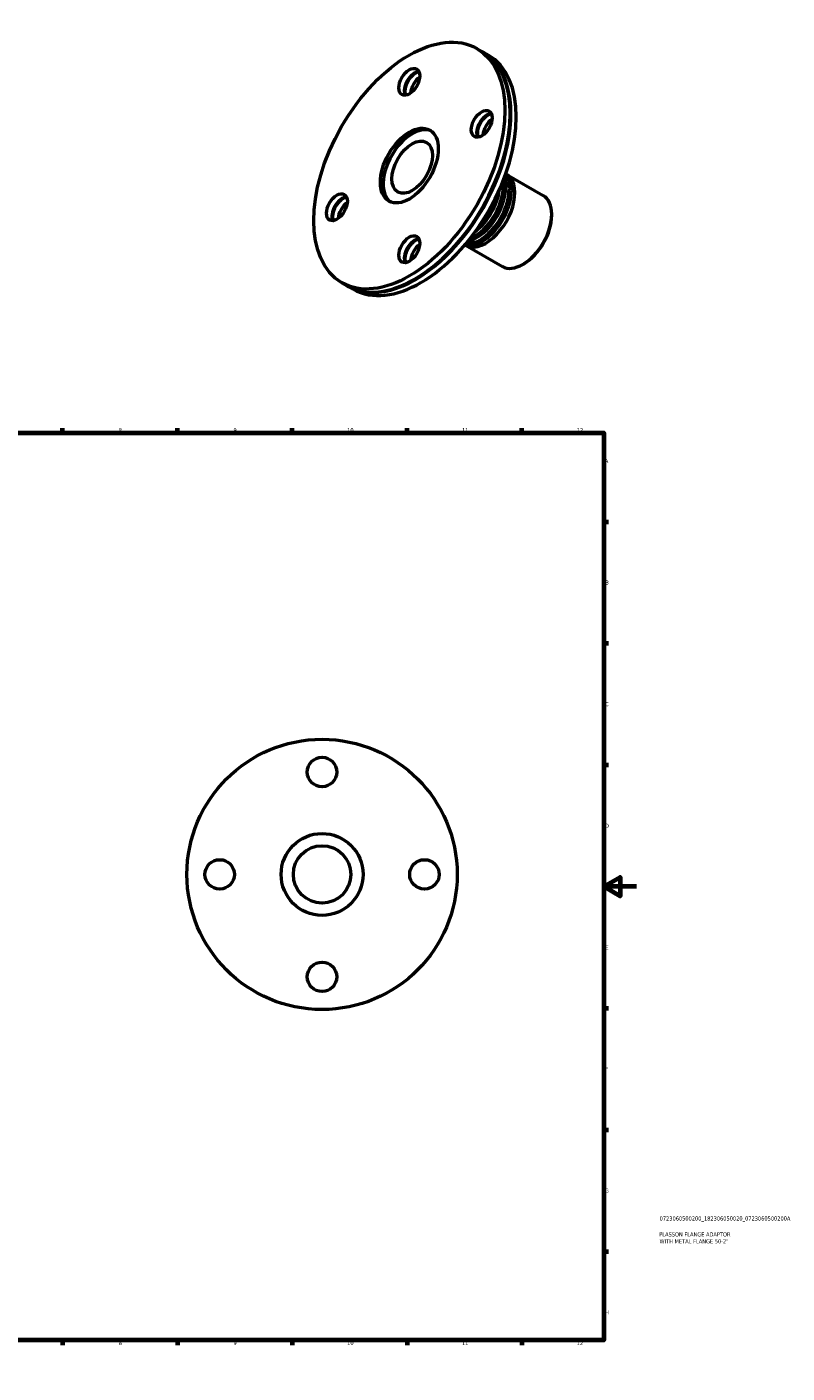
# Model space of a CAD drawing. Header units: millimetres. Extents: x -29 to 933, y -65 to 822.
# Tile 3 of 3: x 469 to 933, y 0 to 822. Entities that reach past the tile are written whole.
import ezdxf

# ---------------------------------------------------------------- set-up
doc = ezdxf.new("R2010")
doc.units = ezdxf.units.MM
for name, color, linetype, lineweight in [('Border (ISO)', 7, 'Continuous', 70), ('Title (ISO)', 7, 'Continuous', 50), ('Visible (ISO)', 7, 'Continuous', 50)]:
    doc.layers.add(name, color=color, linetype=linetype, lineweight=lineweight)
doc.styles.add('Note Text (ISO)', font='tahoma.ttf')

# ---------------------------------------------------------------- blocks, each defined once
blk = doc.blocks.new('Borders Default Border')
at = {"layer": 'Border (ISO)'}
for p, q in [((70.08, 574), (70.08, 576.9)), ((140.17, 574), (140.17, 576.9)), ((210.25, 574), (210.25, 576.9)), ((280.33, 574), (280.33, 576.9)), ((350.42, 574), (350.42, 576.9)), ((490.58, 574), (490.58, 576.9)), ((560.67, 574), (560.67, 576.9)), ((630.75, 574), (630.75, 576.9)), ((700.83, 574), (700.83, 576.9)), ((770.92, 574), (770.92, 576.9)), ((20, 519.75), (17.1, 519.75)), ((821, 519.75), (823.9, 519.75)), ((20, 445.5), (17.1, 445.5)), ((821, 445.5), (823.9, 445.5)), ((20, 371.25), (17.1, 371.25)), ((821, 371.25), (823.9, 371.25)), ((20, 222.75), (17.1, 222.75)), ((821, 222.75), (823.9, 222.75)), ((20, 148.5), (17.1, 148.5)), ((821, 148.5), (823.9, 148.5)), ((20, 74.25), (17.1, 74.25)), ((821, 74.25), (823.9, 74.25)), ((70.08, 20), (70.08, 17.1)), ((140.17, 20), (140.17, 17.1)), ((210.25, 20), (210.25, 17.1)), ((280.33, 20), (280.33, 17.1)), ((350.42, 20), (350.42, 17.1)), ((490.58, 20), (490.58, 17.1)), ((560.67, 20), (560.67, 17.1)), ((630.75, 20), (630.75, 17.1)), ((700.83, 20), (700.83, 17.1)), ((770.92, 20), (770.92, 17.1))]:
    blk.add_line(p, q, dxfattribs=at)
at = {"layer": 'Border (ISO)', "flags": 128}
for points in [[(420.5, 594), (420.5, 574), (414.73, 584), (426.27, 584), (420.5, 574)], [(20, 20), (20, 574), (821, 574), (821, 20), (20, 20)], [(0, 297), (20, 297), (10, 302.77), (10, 291.23), (20, 297)], [(841, 297), (821, 297), (831, 302.77), (831, 291.23), (821, 297)], [(420.5, 0), (420.5, 20), (414.73, 10), (426.27, 10), (420.5, 20)]]:
    blk.add_lwpolyline(points, dxfattribs=at)
at = {"layer": 'Border (ISO)', "color": 232, "true_color": 0xca0064, "char_height": 2.5, "attachment_point": 7, "style": 'Note Text (ISO)'}
for s, insert in [('1', (34.48, 574.4)), ('2', (104.37, 574.4)), ('3', (174.43, 574.35)), ('4', (244.42, 574.4)), ('5', (314.64, 574.35)), ('6', (384.66, 574.35)), ('7', (454.77, 574.4)), ('8', (524.81, 574.34)), ('9', (594.88, 574.35)), ('10', (664.29, 574.35)), ('11', (734.37, 574.4)), ('12', (804.46, 574.4)), ('A', (17.29, 555.62)), ('A', (821.59, 555.62)), ('B', (17.59, 481.37)), ('B', (821.89, 481.37)), ('C', (17.43, 407.08)), ('C', (821.73, 407.08)), ('D', (17.43, 332.88)), ('D', (821.73, 332.88)), ('E', (17.64, 258.63)), ('E', (821.94, 258.63)), ('F', (17.7, 184.38)), ('F', (822, 184.38)), ('G', (17.31, 110.08)), ('G', (821.61, 110.08)), ('H', (17.44, 35.88)), ('H', (821.74, 35.88)), ('1', (34.48, 17.1)), ('2', (104.37, 17.1)), ('3', (174.43, 17.05)), ('4', (244.42, 17.1)), ('5', (314.64, 17.05)), ('6', (384.66, 17.05)), ('7', (454.77, 17.1)), ('8', (524.81, 17.04)), ('9', (594.88, 17.05)), ('10', (664.29, 17.05)), ('11', (734.37, 17.1)), ('12', (804.46, 17.1))]:
    blk.add_mtext(s, dxfattribs=dict(at, insert=insert))
blk = doc.blocks.new('Title Blocks ISO')
at = {"layer": 'Title (ISO)', "color": 232, "true_color": 0xca0064, "style": 'Note Text (ISO)'}
for tag, p in [('PART_NUMBER_001', (34.08, 73.13)), ('DESCRIPTION_001', (33.84, 63.4)), ('DESCRIPTION_002', (34.05, 59.18))]:
    blk.add_attdef(tag, p, '', height=2.5, dxfattribs=at)

msp = doc.modelspace()

# ---------------------------------------------------------------- linework, layer by layer
at = {"layer": 'Visible (ISO)'}
for p, q in [((743.404, 808.658), (746.692, 806.765)), ((747.116, 806.52), (750.404, 804.627)), ((763.858, 768.621), (763.858, 768.865)), ((761.45, 731.914), (784.006, 718.924)), ((789.208, 706.625), (789.208, 707.44)), ((736.498, 688.585), (759.055, 675.595)), ((772.303, 677.269), (771.599, 676.861)), ((661.064, 665.672), (664.352, 663.778)), ((705.959, 668.077), (705.748, 667.954)), ((664.776, 663.534), (668.064, 661.64))]:
    msp.add_line(p, q, dxfattribs=at)
for centre, radius in [((648.964, 304.427), 82.5), ((648.964, 366.927), 9), ((648.964, 304.427), 25), ((648.964, 304.427), 17.5), ((586.464, 304.427), 9), ((711.464, 304.427), 9), ((648.964, 241.927), 9)]:
    msp.add_circle(centre, radius, dxfattribs=at)
for centre, major_axis in [((702.234, 737.165), (41.17, 71.493)), ((702.234, 788.262), (4.491, 7.799)), ((746.428, 762.615), (4.491, 7.799)), ((702.234, 737.165), (12.476, 21.665)), ((703.984, 736.157), (8.733, 15.165)), ((658.04, 711.715), (4.491, 7.799)), ((702.234, 686.068), (4.491, 7.799))]:
    msp.add_ellipse(centre, major_axis=major_axis, ratio=0.5780931, dxfattribs=at)
for centre, major_axis, start_param, end_param in [((705.522, 735.271), (41.17, 71.493), 3.1415927, 6.2831853), ((705.946, 735.027), (41.17, 71.493), 3.13646, 6.288318), ((709.234, 733.134), (41.17, 71.493), 3.1415927, 6.2831853), ((705.522, 786.368), (-4.491, -7.799), 3.5148325, 5.9099455), ((705.946, 786.124), (-4.491, -7.799), 3.5658934, 5.8588845), ((705.734, 786.246), (-4.641, -8.059), 3.9451237, 5.4796542), ((709.234, 784.23), (-4.491, -7.799), 4.0303956, 5.3943824), ((705.734, 735.149), (-41.02, -71.233), 0.7873319, 2.3542608), ((749.716, 760.721), (-4.491, -7.799), 3.5148325, 5.9099455), ((750.14, 760.477), (-4.491, -7.799), 3.5658934, 5.8588845), ((749.928, 760.599), (-4.641, -8.059), 3.9451237, 5.4796542), ((753.429, 758.583), (-4.491, -7.799), 4.0303956, 5.3943824), ((703.984, 736.157), (-12.476, -21.665), 3.2115182, 6.2132597), ((748.974, 710.249), (12.476, 21.665), 3.1135289, 6.3112491), ((746.852, 711.471), (-12.476, -21.665), 0.1450195, 2.9965732), ((745.438, 712.285), (12.476, 21.665), 3.4100881, 6.0146899), ((743.317, 713.507), (12.476, 21.665), 3.6155847, 5.8091932), ((741.903, 714.321), (-12.476, -21.665), 0.6329977, 2.508595), ((661.328, 709.822), (-4.491, -7.799), 3.5148325, 5.9099455), ((661.752, 709.577), (-4.491, -7.799), 3.5658934, 5.8588845), ((661.54, 709.699), (-4.641, -8.059), 3.9451237, 5.4796542), ((739.781, 715.543), (12.476, 21.665), 4.0821807, 5.3425972), ((738.367, 716.357), (-12.476, -21.665), 1.2971177, 1.844475), ((771.53, 697.26), (12.476, 21.665), 3.1415927, 6.2831853), ((665.04, 707.684), (-4.491, -7.799), 4.0303956, 5.3943824), ((772.238, 696.852), (11.977, 20.798), 3.9289245, 5.4958534), ((705.522, 684.175), (-4.491, -7.799), 3.5148325, 5.9099455), ((705.946, 683.93), (-4.491, -7.799), 3.5658934, 5.8588845), ((705.734, 684.053), (-4.641, -8.059), 3.9451237, 5.4796542), ((709.234, 682.037), (-4.491, -7.799), 4.0303956, 5.3943824)]:
    msp.add_ellipse(centre, major_axis=major_axis, ratio=0.5780931, start_param=start_param, end_param=end_param, dxfattribs=at)

# ---------------------------------------------------------------- block references
msp.add_blockref('Borders Default Border', (0, 0))
msp.add_blockref('Title Blocks ISO', (821, 20)).add_auto_attribs({'PART_NUMBER_001': '0723060500200_182306050020_0723060500200A', 'DESCRIPTION_001': 'PLASSON FLANGE ADAPTOR', 'DESCRIPTION_002': 'WITH METAL FLANGE 50-2"'})

doc.saveas('drawing.dxf')
